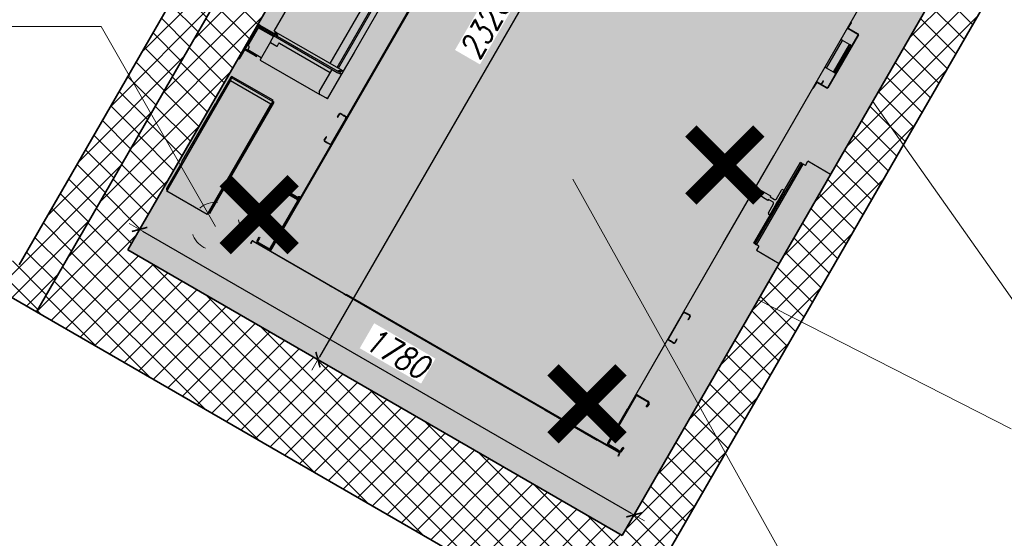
# Model space of a CAD drawing. Header units: millimetres. Extents: x 558 to 24471, y -5755 to 3551.
# Tile 5 of 35: x 23165 to 23472, y 2612 to 2774. Entities that reach past the tile are written whole.
import ezdxf

# ---------------------------------------------------------------- set-up
doc = ezdxf.new("R2010")
doc.units = ezdxf.units.MM
doc.linetypes.add('ACAD_ISO03W100', pattern=[30, 12, -18])
doc.layers.add('K_Dzwig', color=10, linetype='Continuous')
for name, color, linetype, lineweight in [('K_Grube', 4, 'Continuous', 35), ('K_Kreskowanie', 8, 'Continuous', 5), ('K_Opis_zmienny', 2, 'Continuous', 13), ('K_Widokowe', 6, 'Continuous', 13), ('K_Wyburzenia', 8, 'Continuous', 5), ('K_Wymiarowanie', 84, 'Continuous', 13)]:
    doc.layers.add(name, color=color, linetype=linetype, lineweight=lineweight)
doc.styles.add('Zwykły 50', font='romans.shx', dxfattribs={"width": 0.8, "oblique": 10, "height": 7.5})
doc.dimstyles.new('Skala_50', dxfattribs={"dimtxt": 7.5, "dimasz": 1, "dimexe": 1.25, "dimexo": 0.625, "dimgap": 3, "dimtad": 1, "dimdec": 1, "dimlfac": 10, "dimrnd": 0.5, "dimdsep": 46, "dimtxsty": 'Zwykły 50', "dimblk": 'Wymiar', "dimcen": 2.5, "dimse1": 1, "dimse2": 1, "dimazin": 0, "dimtfac": 1, "dimtdec": 1, "dimtix": 1, "dimtmove": 0, "dimatfit": 3, "dimfxl": 1, "dimtfill": 1, "dimarcsym": 0})

# ---------------------------------------------------------------- blocks, each defined once
blk = doc.blocks.new('kabina')
at = {"layer": 'K_Dzwig'}
for p, q in [((17788.31, -7356.88), (17788.31, -7159.85)), ((17909.31, -7252.7), (17909.31, -7172.01)), ((17909.43, -7204.45), (17909.31, -7204.45)), ((17909.31, -7204.75), (17909.43, -7204.75)), ((17909.43, -7204.75), (17909.43, -7204.45)), ((17909.43, -7204.75), (17909.43, -7206.51)), ((17909.43, -7206.51), (17909.31, -7206.51)), ((17909.55, -7206.75), (17909.55, -7206.63)), ((17909.55, -7206.63), (17913.07, -7206.63)), ((17909.55, -7206.75), (17913.07, -7206.75)), ((17913.07, -7206.63), (17913.07, -7206.75)), ((17913.19, -7206.87), (17913.31, -7206.87)), ((17913.19, -7206.87), (17913.19, -7225.99)), ((17913.31, -7206.87), (17913.31, -7225.99)), ((17909.91, -7210.85), (17909.31, -7210.85)), ((17909.91, -7220.85), (17909.91, -7210.85)), ((17912.46, -7210.85), (17909.91, -7210.85)), ((17912.46, -7220.85), (17912.46, -7210.85)), ((17912.76, -7210.85), (17912.46, -7210.85)), ((17913.06, -7210.85), (17912.76, -7210.85)), ((17912.76, -7210.85), (17912.76, -7211.35)), ((17913.06, -7211.35), (17913.06, -7210.85)), ((17912.76, -7211.35), (17913.06, -7211.35)), ((17912.76, -7220.35), (17912.76, -7211.35)), ((17913.06, -7220.35), (17913.06, -7211.35)), ((17909.91, -7220.85), (17909.31, -7220.85)), ((17912.46, -7220.85), (17909.91, -7220.85)), ((17912.76, -7220.85), (17912.46, -7220.85)), ((17913.06, -7220.35), (17912.76, -7220.35)), ((17912.76, -7220.35), (17912.76, -7220.85)), ((17912.76, -7220.85), (17913.06, -7220.85)), ((17913.06, -7220.85), (17913.06, -7220.35)), ((17909.55, -7226.23), (17909.55, -7226.11)), ((17913.07, -7226.11), (17909.55, -7226.11)), ((17913.07, -7226.23), (17909.55, -7226.23)), ((17910.99, -7224.73), (17910.99, -7224.83)), ((17910.99, -7224.73), (17911.11, -7224.73)), ((17910.99, -7224.83), (17911.11, -7224.83)), ((17910.99, -7224.83), (17910.99, -7225.99)), ((17911.11, -7225.99), (17910.99, -7225.99)), ((17911.11, -7224.83), (17911.11, -7224.73)), ((17911.11, -7225.99), (17911.11, -7224.83)), ((17913.07, -7226.11), (17913.07, -7226.23)), ((17913.31, -7225.99), (17913.19, -7225.99)), ((17909.31, -7226.35), (17909.43, -7226.35)), ((17909.43, -7228.11), (17909.31, -7228.11)), ((17909.31, -7228.41), (17909.43, -7228.41)), ((17909.43, -7226.35), (17909.43, -7228.11)), ((17909.43, -7228.41), (17909.43, -7228.11)), ((17917.56, -7260.41), (17917.56, -7250.41)), ((17918.06, -7250.41), (17917.56, -7250.41)), ((17918.06, -7279.41), (17918.06, -7250.41)), ((17918.06, -7250.41), (17918.56, -7250.41)), ((17918.56, -7279.41), (17918.56, -7250.41)), ((17919.36, -7250.41), (17918.56, -7250.41)), ((17927.57, -7248.91), (17919.36, -7248.91)), ((17919.36, -7250.41), (17919.36, -7248.91)), ((17909.31, -7284.47), (17909.31, -7252.7)), ((17788.01, -7254.61), (17788.01, -7356.88)), ((17916.76, -7263.96), (17916.76, -7260.81)), ((17917.16, -7260.41), (17917.53, -7260.41)), ((17917.53, -7260.41), (17917.53, -7260.38)), ((17917.56, -7260.38), (17917.53, -7260.38)), ((17917.53, -7264.53), (17917.53, -7260.41)), ((17917.53, -7260.41), (17917.56, -7260.41)), ((17917.56, -7260.41), (17917.56, -7269.31)), ((17911.36, -7264.06), (17914.7, -7264.06)), ((17911.36, -7264.53), (17911.36, -7264.06)), ((17911.36, -7265.17), (17911.36, -7264.53)), ((17911.36, -7265.66), (17911.36, -7265.17)), ((17914.7, -7265.66), (17911.36, -7265.66)), ((17914.7, -7264.06), (17914.7, -7264.36)), ((17914.7, -7264.36), (17916.36, -7264.36)), ((17914.7, -7265.36), (17914.7, -7265.66)), ((17916.36, -7265.36), (17914.7, -7265.36)), ((17916.76, -7268.91), (17916.76, -7265.76)), ((17917.53, -7265.17), (17917.53, -7264.53)), ((17917.53, -7269.31), (17917.53, -7265.17)), ((17917.53, -7269.31), (17917.16, -7269.31)), ((17917.53, -7269.38), (17917.53, -7269.31)), ((17917.53, -7269.31), (17917.56, -7269.31)), ((17917.56, -7269.38), (17917.53, -7269.38)), ((17917.56, -7279.41), (17917.56, -7269.31)), ((17754.96, -7296.95), (17754.96, -7274.35)), ((17775.18, -7296.95), (17775.18, -7274.35)), ((17777.69, -7296.95), (17777.69, -7274.25)), ((17777.7, -7296.95), (17777.7, -7274.25)), ((17778.18, -7296.95), (17778.18, -7274.25)), ((17779.96, -7293.27), (17779.96, -7273.65)), ((17918.06, -7279.41), (17917.56, -7279.41)), ((17918.06, -7279.41), (17918.56, -7279.41)), ((17919.36, -7279.41), (17918.31, -7279.41)), ((17919.36, -7279.41), (17919.36, -7280.91)), ((17919.36, -7280.91), (17927.57, -7280.91)), ((17909.31, -7356.88), (17909.31, -7284.47)), ((17779.96, -7296.95), (17779.96, -7290.18)), ((17750.17, -7297.55), (17749.57, -7297.55)), ((17749.57, -7298.55), (17749.57, -7298.55)), ((17749.57, -7310.55), (17749.57, -7299.55)), ((17749.97, -7308.85), (17749.97, -7298.65)), ((17750.17, -7298.55), (17749.98, -7298.55)), ((17750.17, -7297.55), (17755.16, -7297.55)), ((17750.37, -7297.85), (17750.17, -7297.85)), ((17750.17, -7297.85), (17750.37, -7297.85)), ((17750.17, -7298.55), (17750.17, -7304.95)), ((17755.66, -7298.55), (17750.17, -7298.55)), ((17750.37, -7297.85), (17778.46, -7297.85)), ((17750.37, -7298.25), (17778.46, -7298.25)), ((17755.76, -7296.95), (17754.96, -7296.95)), ((17755.26, -7297.55), (17755.16, -7297.55)), ((17755.56, -7297.55), (17755.26, -7297.55)), ((17755.66, -7297.55), (17755.56, -7297.55)), ((17755.66, -7297.85), (17755.66, -7297.55)), ((17755.66, -7300.45), (17755.66, -7298.25)), ((17779.16, -7296.95), (17755.76, -7296.95)), ((17756.36, -7297.45), (17756.63, -7297.45)), ((17758.16, -7300.45), (17758.16, -7299.45)), ((17758.26, -7299.35), (17776.56, -7299.35)), ((17776.66, -7306.35), (17776.66, -7298.25)), ((17779.46, -7297.85), (17778.46, -7297.85)), ((17778.46, -7298.25), (17779.46, -7298.25)), ((17778.56, -7297.85), (17778.56, -7297.45)), ((17779.96, -7296.95), (17779.16, -7296.95)), ((17779.46, -7298.25), (17779.46, -7297.85)), ((17779.96, -7306.95), (17779.96, -7296.95)), ((17755.66, -7300.45), (17755.66, -7306.85)), ((17755.76, -7300.55), (17758.06, -7300.55)), ((17750.17, -7304.95), (17749.97, -7304.95)), ((17750.47, -7304.95), (17750.17, -7304.95)), ((17750.77, -7305.55), (17750.77, -7305.25)), ((17750.77, -7305.55), (17750.77, -7306.15)), ((17750.05, -7306.54), (17749.97, -7306.52)), ((17749.97, -7309.85), (17749.97, -7308.85)), ((17750.17, -7306.55), (17750.05, -7306.54)), ((17750.17, -7306.25), (17753.86, -7306.25)), ((17750.17, -7306.55), (17753.86, -7306.55)), ((17755.66, -7306.15), (17750.77, -7306.15)), ((17754.16, -7306.25), (17753.86, -7306.25)), ((17753.86, -7306.55), (17754.16, -7306.55)), ((17754.16, -7306.55), (17754.16, -7306.25)), ((17755.76, -7306.95), (17777.26, -7306.95)), ((17779.36, -7306.95), (17777.26, -7306.95)), ((17779.96, -7306.95), (17779.36, -7306.95)), ((17785.51, -7309.09), (17785.63, -7309.09)), ((17785.51, -7310.25), (17785.51, -7309.09)), ((17785.63, -7310.25), (17785.63, -7309.09)), ((17785.75, -7308.97), (17785.75, -7308.85)), ((17786.42, -7308.85), (17785.75, -7308.85)), ((17786.42, -7308.97), (17785.75, -7308.97)), ((17786.42, -7308.85), (17786.42, -7308.97)), ((17786.52, -7308.85), (17786.42, -7308.85)), ((17786.42, -7308.97), (17786.52, -7308.97)), ((17786.52, -7308.97), (17786.52, -7308.85)), ((17786.94, -7308.85), (17786.52, -7308.85)), ((17786.94, -7308.97), (17786.52, -7308.97)), ((17787.04, -7308.85), (17786.94, -7308.85)), ((17786.94, -7308.85), (17786.94, -7308.97)), ((17786.94, -7308.97), (17787.04, -7308.97)), ((17787.04, -7308.97), (17787.04, -7308.85)), ((17787.77, -7308.85), (17787.04, -7308.85)), ((17787.77, -7308.97), (17787.04, -7308.97)), ((17787.77, -7308.97), (17787.77, -7308.85)), ((17787.89, -7309.09), (17788.01, -7309.09)), ((17787.89, -7309.45), (17787.89, -7309.09)), ((17909.43, -7309.45), (17909.43, -7309.09)), ((17909.55, -7308.85), (17910.28, -7308.85)), ((17909.55, -7308.97), (17910.28, -7308.97)), ((17910.38, -7308.85), (17910.28, -7308.85)), ((17910.28, -7308.97), (17910.38, -7308.97)), ((17910.8, -7308.85), (17910.38, -7308.85)), ((17910.8, -7308.97), (17910.38, -7308.97)), ((17910.9, -7308.85), (17910.8, -7308.85)), ((17910.8, -7308.97), (17910.9, -7308.97)), ((17911.57, -7308.85), (17910.9, -7308.85)), ((17911.57, -7308.97), (17910.9, -7308.97)), ((17911.69, -7309.09), (17911.69, -7310.25)), ((17911.81, -7309.09), (17911.81, -7310.25)), ((17749.57, -7309.85), (17749.97, -7309.85)), ((17785.63, -7310.25), (17785.51, -7310.25)), ((17785.51, -7310.25), (17785.51, -7310.35)), ((17785.51, -7310.35), (17785.63, -7310.35)), ((17785.63, -7310.35), (17785.63, -7310.25)), ((17788.01, -7309.45), (17787.89, -7309.45)), ((17787.89, -7309.45), (17787.89, -7309.55)), ((17787.89, -7309.55), (17788.01, -7309.55)), ((17787.89, -7309.55), (17787.89, -7318.15)), ((17909.43, -7309.55), (17909.43, -7309.45)), ((17909.43, -7318.15), (17909.43, -7309.55)), ((17911.69, -7310.25), (17911.69, -7310.35)), ((17911.69, -7310.35), (17911.81, -7310.35)), ((17911.81, -7310.35), (17911.81, -7310.25)), ((17750.66, -7316.18), (17750.46, -7316.18)), ((17750.46, -7316.18), (17750.46, -7324.78)), ((17750.66, -7316.18), (17750.66, -7324.78)), ((17750.86, -7315.78), (17765.33, -7315.78)), ((17750.86, -7315.78), (17750.86, -7316.18)), ((17750.86, -7316.18), (17765.66, -7316.18)), ((17750.86, -7356.18), (17750.86, -7316.18)), ((17750.96, -7356.88), (17750.96, -7317.18)), ((17765.46, -7317.18), (17750.96, -7317.18)), ((17765.46, -7356.88), (17765.46, -7317.18)), ((17765.66, -7356.18), (17765.66, -7316.18)), ((17765.66, -7316.18), (17765.86, -7316.18)), ((17766.06, -7316.18), (17765.86, -7316.18)), ((17765.86, -7316.18), (17765.86, -7317.18)), ((17765.86, -7317.18), (17766.06, -7317.18)), ((17765.86, -7355.18), (17765.86, -7317.18)), ((17766.06, -7317.18), (17766.06, -7316.18)), ((17766.06, -7355.18), (17766.06, -7317.18)), ((17785.63, -7317.35), (17785.51, -7317.35)), ((17785.51, -7317.35), (17785.51, -7317.45)), ((17785.51, -7317.45), (17785.63, -7317.45)), ((17785.51, -7318.61), (17785.51, -7317.45)), ((17785.63, -7317.45), (17785.63, -7317.35)), ((17785.63, -7318.61), (17785.63, -7317.45)), ((17788.01, -7318.15), (17787.89, -7318.15)), ((17787.89, -7318.15), (17787.89, -7318.25)), ((17787.89, -7318.25), (17788.01, -7318.25)), ((17787.89, -7318.25), (17787.89, -7318.61)), ((17909.43, -7318.25), (17909.43, -7318.15)), ((17909.43, -7318.25), (17909.43, -7318.61)), ((17911.81, -7317.35), (17911.69, -7317.35)), ((17911.69, -7317.35), (17911.69, -7317.45)), ((17911.69, -7317.45), (17911.69, -7318.61)), ((17911.81, -7317.45), (17911.81, -7317.35)), ((17911.81, -7317.45), (17911.81, -7318.61)), ((17785.51, -7318.61), (17785.63, -7318.61)), ((17785.75, -7318.85), (17785.75, -7318.73)), ((17785.75, -7318.73), (17786.42, -7318.73)), ((17785.75, -7318.85), (17786.42, -7318.85)), ((17786.42, -7318.73), (17786.42, -7318.85)), ((17786.52, -7318.73), (17786.42, -7318.73)), ((17786.42, -7318.85), (17786.52, -7318.85)), ((17786.52, -7318.85), (17786.52, -7318.73)), ((17786.52, -7318.73), (17786.94, -7318.73)), ((17786.52, -7318.85), (17786.94, -7318.85)), ((17786.94, -7318.73), (17786.94, -7318.85)), ((17787.04, -7318.73), (17786.94, -7318.73)), ((17786.94, -7318.85), (17787.04, -7318.85)), ((17787.04, -7318.85), (17787.04, -7318.73)), ((17787.77, -7318.73), (17787.04, -7318.73)), ((17787.77, -7318.85), (17787.04, -7318.85)), ((17787.77, -7318.73), (17787.77, -7318.85)), ((17787.89, -7318.61), (17788.01, -7318.61)), ((17909.55, -7318.73), (17910.28, -7318.73)), ((17909.55, -7318.85), (17910.28, -7318.85)), ((17910.38, -7318.73), (17910.28, -7318.73)), ((17910.28, -7318.85), (17910.38, -7318.85)), ((17910.38, -7318.73), (17910.8, -7318.73)), ((17910.38, -7318.85), (17910.8, -7318.85)), ((17910.9, -7318.73), (17910.8, -7318.73)), ((17910.8, -7318.85), (17910.9, -7318.85)), ((17910.9, -7318.73), (17911.57, -7318.73)), ((17910.9, -7318.85), (17911.57, -7318.85)), ((17750.66, -7324.78), (17750.46, -7324.78)), ((17750.46, -7324.78), (17750.46, -7325.78)), ((17750.46, -7325.78), (17750.66, -7325.78)), ((17750.46, -7346.58), (17750.46, -7325.78)), ((17750.66, -7325.78), (17750.66, -7324.78)), ((17783.01, -7339.83), (17783.01, -7339.13)), ((17783.01, -7340.33), (17783.01, -7339.83)), ((17783.31, -7339.13), (17783.31, -7339.83)), ((17783.31, -7339.83), (17783.31, -7340.33)), ((17783.61, -7338.53), (17784.11, -7338.53)), ((17784.11, -7338.83), (17783.61, -7338.83)), ((17784.11, -7338.53), (17787.41, -7338.53)), ((17784.11, -7338.83), (17787.41, -7338.83)), ((17784.51, -7338.53), (17784.51, -7338.23)), ((17784.51, -7338.23), (17785.01, -7338.23)), ((17785.01, -7338.16), (17786.89, -7338.16)), ((17786.89, -7338.23), (17785.01, -7338.23)), ((17786.89, -7338.23), (17787.3, -7338.23)), ((17787.41, -7338.23), (17787.3, -7338.23)), ((17787.71, -7337.83), (17787.71, -7337.74)), ((17787.71, -7337.93), (17787.71, -7337.83)), ((17787.71, -7339.13), (17787.71, -7356.13)), ((17909.61, -7339.13), (17909.31, -7339.13)), ((17909.61, -7356.13), (17909.61, -7339.13)), ((17909.91, -7338.53), (17909.91, -7338.83)), ((17909.91, -7338.53), (17913.21, -7338.53)), ((17909.91, -7338.83), (17913.21, -7338.83)), ((17913.21, -7338.83), (17913.21, -7338.53)), ((17913.21, -7338.53), (17913.71, -7338.53)), ((17913.71, -7338.83), (17913.21, -7338.83)), ((17913.71, -7338.53), (17913.71, -7338.83)), ((17914.31, -7339.13), (17914.01, -7339.13)), ((17914.01, -7339.83), (17914.01, -7339.13)), ((17914.01, -7339.83), (17914.31, -7339.83)), ((17914.01, -7340.33), (17914.01, -7339.83)), ((17914.31, -7339.13), (17914.31, -7339.83)), ((17914.31, -7339.83), (17914.31, -7340.33)), ((17783.31, -7340.33), (17783.01, -7340.33)), ((17914.31, -7340.33), (17914.01, -7340.33)), ((17788.01, -7344.78), (17788.01, -7356.13)), ((17788.31, -7356.87), (17788.31, -7343.82)), ((17909.31, -7356.63), (17909.31, -7343.82)), ((17909.31, -7344.72), (17909.31, -7344.82)), ((17909.31, -7356.13), (17909.31, -7344.82)), ((17750.66, -7346.58), (17750.46, -7346.58)), ((17750.46, -7346.58), (17750.46, -7347.58)), ((17750.46, -7347.58), (17750.66, -7347.58)), ((17750.46, -7347.58), (17750.46, -7356.18)), ((17750.66, -7347.58), (17750.66, -7346.58)), ((17750.66, -7347.58), (17750.66, -7356.18)), ((17766.06, -7355.18), (17765.86, -7355.18)), ((17765.86, -7355.18), (17765.86, -7356.18)), ((17766.06, -7356.18), (17766.06, -7355.18)), ((17783.01, -7355.43), (17783.01, -7354.93)), ((17783.01, -7354.93), (17783.31, -7354.93)), ((17783.31, -7354.93), (17783.31, -7355.43)), ((17914.01, -7355.43), (17914.01, -7354.93)), ((17914.01, -7354.93), (17914.31, -7354.93)), ((17914.31, -7354.93), (17914.31, -7355.43)), ((17750.66, -7356.18), (17750.46, -7356.18)), ((17750.86, -7356.18), (17750.86, -7356.58)), ((17750.86, -7356.18), (17750.96, -7356.18)), ((17750.96, -7356.58), (17750.86, -7356.58)), ((17765.46, -7356.88), (17750.96, -7356.88)), ((17765.46, -7356.18), (17765.66, -7356.18)), ((17765.66, -7356.18), (17765.86, -7356.18)), ((17765.86, -7356.18), (17766.06, -7356.18)), ((17781.69, -7357.58), (17781.69, -7357.12)), ((17781.69, -7357.88), (17781.69, -7357.58)), ((17781.81, -7357.88), (17781.69, -7357.88)), ((17781.81, -7357.58), (17781.81, -7357.12)), ((17781.81, -7357.58), (17781.81, -7357.88)), ((17781.93, -7356.88), (17814.61, -7356.88)), ((17781.93, -7357), (17814.61, -7357)), ((17783.01, -7356.13), (17783.01, -7355.43)), ((17783.31, -7355.43), (17783.31, -7356.13)), ((17783.61, -7356.43), (17784.11, -7356.43)), ((17784.11, -7356.73), (17783.61, -7356.73)), ((17787.41, -7356.43), (17784.11, -7356.43)), ((17788.01, -7356.73), (17784.11, -7356.73)), ((17784.83, -7356.88), (17784.83, -7356.76)), ((17784.83, -7356.76), (17784.97, -7356.76)), ((17784.97, -7356.76), (17787.28, -7356.76)), ((17787.28, -7356.76), (17787.64, -7356.76)), ((17787.64, -7356.76), (17787.89, -7356.76)), ((17787.89, -7356.88), (17787.89, -7356.76)), ((17788.01, -7356.88), (17788.01, -7356.13)), ((17809.73, -7357), (17810.61, -7357)), ((17814.61, -7356.88), (17815.57, -7356.88)), ((17814.61, -7357), (17815.57, -7357)), ((17909.18, -7356.88), (17815.47, -7356.88)), ((17815.57, -7356.88), (17891.11, -7356.88)), ((17815.57, -7357), (17887.11, -7357)), ((17887.11, -7357), (17905.93, -7357)), ((17891.11, -7356.88), (17905.45, -7356.88)), ((17913.95, -7356.88), (17905.45, -7356.88)), ((17913.95, -7357), (17905.93, -7357)), ((17909.31, -7356.01), (17909.31, -7356.64)), ((17909.31, -7356.13), (17909.31, -7356.51)), ((17909.31, -7356.51), (17909.31, -7356.64)), ((17909.31, -7356.64), (17909.31, -7356.88)), ((17909.31, -7356.76), (17910.03, -7356.76)), ((17913.21, -7356.43), (17909.91, -7356.43)), ((17910.03, -7356.76), (17912.34, -7356.76)), ((17912.34, -7356.76), (17913.88, -7356.76)), ((17912.49, -7356.76), (17912.49, -7356.88)), ((17913.21, -7356.43), (17913.71, -7356.43)), ((17914.01, -7356.13), (17914.01, -7355.43)), ((17914.07, -7357.78), (17914.07, -7357.12)), ((17914.07, -7358.08), (17914.07, -7357.78)), ((17914.19, -7358.08), (17914.07, -7358.08)), ((17914.19, -7357.78), (17914.19, -7357.12)), ((17914.19, -7357.78), (17914.19, -7358.08)), ((17914.31, -7355.43), (17914.31, -7356.13))]:
    blk.add_line(p, q, dxfattribs=at)
for centre, radius, start, end in [((17909.55, -7206.51), 0.24, 180, 270), ((17909.55, -7206.51), 0.12, 180, 270), ((17913.07, -7206.87), 0.24, 0, 90), ((17913.07, -7206.87), 0.12, 0, 90), ((17909.55, -7226.35), 0.24, 90, 180), ((17909.55, -7226.35), 0.12, 90, 180), ((17911.23, -7225.99), 0.24, 180, 210), ((17911.23, -7225.99), 0.12, 180, 270), ((17913.07, -7225.99), 0.24, 270, 0), ((17913.07, -7225.99), 0.12, 270, 0), ((17917.16, -7260.81), 0.4, 90, 180), ((17916.36, -7263.96), 0.4, 270, 0), ((17916.36, -7265.76), 0.4, 0, 90), ((17917.16, -7268.91), 0.4, 180, 270), ((17750.37, -7298.65), 0.8, 90, 180), ((17750.37, -7298.65), 0.4, 90, 180), ((17758.26, -7299.45), 0.1, 90, 180), ((17776.56, -7299.45), 0.1, 0, 90), ((17755.76, -7300.45), 0.1, 180, 270), ((17758.06, -7300.45), 0.1, 270, 0), ((17750.47, -7305.25), 0.3, 0, 90), ((17750.17, -7305.95), 0.3, 228.1897, 270), ((17755.76, -7306.85), 0.1, 180, 270), ((17777.26, -7306.35), 0.6, 180, 270), ((17785.75, -7309.09), 0.24, 90, 180), ((17785.75, -7309.09), 0.12, 90, 180), ((17787.77, -7309.09), 0.24, 0, 90), ((17787.77, -7309.09), 0.12, 0, 90), ((17909.55, -7309.09), 0.24, 90, 180), ((17909.55, -7309.09), 0.12, 90, 180), ((17911.57, -7309.09), 0.24, 0, 90), ((17911.57, -7309.09), 0.12, 0, 90), ((17750.86, -7316.18), 0.4, 90, 180), ((17750.86, -7316.18), 0.2, 90, 180), ((17785.75, -7318.61), 0.24, 180, 270), ((17785.75, -7318.61), 0.12, 180, 270), ((17787.77, -7318.61), 0.12, 270, 0), ((17787.77, -7318.61), 0.24, 270, 0), ((17909.55, -7318.61), 0.24, 180, 270), ((17909.55, -7318.61), 0.12, 180, 270), ((17911.57, -7318.61), 0.24, 270, 0), ((17911.57, -7318.61), 0.12, 270, 0), ((17783.61, -7339.13), 0.6, 90, 180), ((17783.61, -7339.13), 0.3, 90, 180), ((17785.01, -7337.66), 0.5, 180, 270), ((17786.89, -7337.66), 0.5, 270, 325.1713), ((17787.71, -7338.23), 0.5, 126.9293, 145.1713), ((17787.41, -7339.13), 0.6, 0, 90), ((17787.41, -7339.13), 0.3, 0, 90), ((17909.91, -7339.13), 0.6, 90, 180), ((17909.91, -7339.13), 0.3, 90, 180), ((17913.71, -7339.13), 0.6, 0, 90), ((17913.71, -7339.13), 0.3, 0, 90), ((17750.86, -7356.18), 0.4, 180, 270), ((17750.86, -7356.18), 0.2, 180, 270), ((17781.93, -7357.12), 0.24, 90, 180), ((17781.93, -7357.12), 0.12, 90, 180), ((17783.61, -7356.13), 0.6, 180, 270), ((17783.61, -7356.13), 0.3, 180, 270), ((17787.41, -7356.13), 0.3, 270, 0), ((17909.91, -7356.13), 0.3, 180, 270), ((17913.71, -7356.13), 0.3, 270, 0), ((17913.44, -7356), 0.872, 299.8967, 351.6756), ((17913.95, -7357.12), 0.24, 0, 90), ((17913.95, -7357.12), 0.12, 0, 90)]:
    blk.add_arc(centre, radius, start, end, dxfattribs=at)
for points in [[(17755.46, -7296.95), (17755.47, -7297.07), (17755.5, -7297.31), (17755.71, -7297.6), (17756, -7297.81), (17756.24, -7297.84), (17756.36, -7297.85)], [(17755.86, -7296.95), (17755.87, -7297.02), (17755.88, -7297.15), (17756, -7297.31), (17756.16, -7297.43), (17756.29, -7297.44), (17756.36, -7297.45)], [(17756.63, -7297.85), (17756.63, -7297.84), (17756.63, -7297.81), (17756.63, -7297.6), (17756.63, -7297.45), (17756.63, -7297.45), (17756.49, -7297.45)], [(17778.56, -7297.85), (17778.68, -7297.84), (17778.91, -7297.81), (17779.21, -7297.6), (17779.42, -7297.31), (17779.44, -7297.07), (17779.46, -7296.95)], [(17778.56, -7297.45), (17778.62, -7297.44), (17778.75, -7297.43), (17778.92, -7297.31), (17779.04, -7297.15), (17779.05, -7297.02), (17779.06, -7296.95)]]:
    blk.add_open_spline(points, degree=3, dxfattribs=at)
for points, knots in [([(17765.66, -7316.18), (17765.63, -7316.13), (17765.58, -7316.03), (17765.5, -7315.9), (17765.42, -7315.81), (17765.36, -7315.78), (17765.33, -7315.78), (17765.33, -7315.78)], [0, 0, 0, 0, 0.242453, 0.485052, 0.72766, 0.970257, 1, 1, 1, 1]), ([(17788.01, -7337.83), (17788.01, -7337.81), (17788, -7337.78), (17787.97, -7337.75), (17787.91, -7337.73), (17787.84, -7337.73), (17787.75, -7337.73), (17787.64, -7337.75), (17787.53, -7337.78), (17787.45, -7337.81), (17787.41, -7337.83)], [0, 0, 0, 0, 0.12588, 0.248882, 0.370299, 0.491473, 0.613756, 0.738462, 0.86683, 1, 1, 1, 1]), ([(17787.41, -7338.53), (17787.45, -7338.53), (17787.52, -7338.52), (17787.63, -7338.49), (17787.74, -7338.43), (17787.83, -7338.36), (17787.91, -7338.27), (17787.96, -7338.16), (17788, -7338.05), (17788.01, -7337.97), (17788.01, -7337.93)], [0, 0, 0, 0, 0.12588, 0.248882, 0.370299, 0.491473, 0.613756, 0.738462, 0.86683, 1, 1, 1, 1]), ([(17787.41, -7338.23), (17787.43, -7338.23), (17787.46, -7338.22), (17787.52, -7338.21), (17787.57, -7338.18), (17787.62, -7338.14), (17787.66, -7338.1), (17787.69, -7338.04), (17787.7, -7337.98), (17787.71, -7337.95), (17787.71, -7337.93)], [0, 0, 0, 0, 0.137366, 0.262722, 0.379719, 0.492821, 0.606948, 0.726897, 0.856818, 1, 1, 1, 1]), ([(17765.46, -7356.5), (17765.47, -7356.49), (17765.51, -7356.46), (17765.57, -7356.35), (17765.63, -7356.24), (17765.65, -7356.19), (17765.66, -7356.18)], [0, 0, 0, 0, 0.153268, 0.552149, 0.951091, 1, 1, 1, 1])]:
    blk.add_open_spline(points, degree=3, knots=knots, dxfattribs=at)
blk = doc.blocks.new('Wymiar')
for p, q in [((0, -5), (0, 5)), ((-3.75, 0), (3.75, 0))]:
    blk.add_line(p, q)
at = {"const_width": 0.5}
blk.add_lwpolyline([(-1.77, -1.77), (1.77, 1.77)], dxfattribs=at)
blk = doc.blocks.new('*D779')
at = {"layer": 'Defpoints', "color": 0}
for p in [(23337.26, 2890.36), (23221.26, 2689.44), (23258.07, 2668.19)]:
    blk.add_point(p, dxfattribs=at)
at = {"layer": 'K_Wymiarowanie', "color": 0, "lineweight": -2, "ltscale": 5}
blk.add_line((23373.57, 2868.24), (23258.57, 2669.05), dxfattribs=at)
at = {"layer": 'K_Wymiarowanie', "color": 0, "linetype": 'ByBlock', "lineweight": -2}
for p, rotation in [((23374.07, 2869.1), 59.99999999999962), ((23258.07, 2668.19), 239.9999999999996)]:
    blk.add_blockref('Wymiar', p, dxfattribs=dict(at, rotation=rotation))
at = {"layer": 'K_Wymiarowanie', "color": 0, "ltscale": 5, "insert": (23310.22, 2772.02), "char_height": 7.5, "attachment_point": 5, "rotation": 60, "style": 'Zwykły 50', "bg_fill": 3, "box_fill_scale": 1.1, "bg_fill_color": 256, "bg_fill_true_color": 13158600, "bg_fill_transparency": 0}
blk.add_mtext('2320', dxfattribs=at)
blk = doc.blocks.new('*D811')
at = {"layer": 'Defpoints', "color": 0}
for p in [(23198.79, 2702.41), (23356.62, 2619.78), (23352.94, 2613.41)]:
    blk.add_point(p, dxfattribs=at)
at = {"layer": 'K_Wymiarowanie', "color": 0, "lineweight": -2, "ltscale": 5}
blk.add_line((23203.33, 2708.28), (23355.75, 2620.28), dxfattribs=at)
at = {"layer": 'K_Wymiarowanie', "color": 0, "linetype": 'ByBlock', "lineweight": -2}
for p, rotation in [((23202.47, 2708.78), 150.0000000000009), ((23356.62, 2619.78), 330.0000000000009)]:
    blk.add_blockref('Wymiar', p, dxfattribs=dict(at, rotation=rotation))
at = {"layer": 'K_Wymiarowanie', "color": 0, "ltscale": 5, "insert": (23282.92, 2670.12), "char_height": 7.5, "attachment_point": 5, "rotation": 330, "style": 'Zwykły 50', "bg_fill": 3, "box_fill_scale": 1.1, "bg_fill_color": 256, "bg_fill_true_color": 13158600, "bg_fill_transparency": 0}
blk.add_mtext('1780', dxfattribs=at)

msp = doc.modelspace()

# ---------------------------------------------------------------- hatches: boundary and pattern name
at = {"layer": 'K_Kreskowanie', "ltscale": 5}
h = msp.add_hatch(dxfattribs=at)
h.set_pattern_fill('ANSI37', color=256, scale=1.6)
h.set_pattern_definition([(45, (2962.861, -2454.189), (-3.5921024, 3.5921024), []), (135, (2962.861, -2454.189), (-3.5921024, -3.5921024), [])])
h.paths.add_polyline_path([(23007.059, 3098.317), (22767.559, 2683.491), (22861.955, 2628.991), (22866.955, 2637.651), (22828.85, 2659.651), (22842.85, 2683.9), (22808.209, 2703.9), (22875.301, 2820.107), (22954.976, 2774.107), (22959.976, 2782.767), (22880.301, 2828.767), (23028.709, 3085.817), (23106.652, 3040.817), (23041.652, 2928.234), (23050.312, 2923.234), (23115.312, 3035.817), (23184.594, 2995.817), (23176.094, 2981.095), (23202.075, 2966.095), (23210.575, 2980.817), (23298.909, 2929.817), (23164.909, 2697.722), (23099.957, 2735.222), (23094.957, 2726.562), (23047.326, 2754.062), (22986.326, 2648.407), (23033.957, 2620.907), (22999.457, 2561.151), (22944.898, 2592.651), (22939.898, 2583.991), (23094.05, 2494.991), (23099.05, 2503.651), (23008.118, 2556.151), (23103.618, 2721.562), (23170.302, 2683.062), (23309.302, 2923.817), (23369.923, 2888.817), (23389.923, 2923.458), (23179.479, 3044.958), (23208.979, 3096.053), (23176.07, 3115.053), (23146.57, 3063.958), (23008.872, 3143.458), (22988.872, 3108.817), (23007.059, 3098.317)], is_closed=False)
h.paths.add_polyline_path([(23038.957, 2629.567), (22999.986, 2652.067), (23050.986, 2740.402), (23089.957, 2717.902), (23038.957, 2629.567)], is_closed=False, flags=16)
h.paths.add_polyline_path([(22803.209, 2695.24), (22829.19, 2680.24), (22820.19, 2664.651), (22794.209, 2679.651), (22803.209, 2695.24)], is_closed=False, flags=16)
h = msp.add_hatch(dxfattribs=at)
h.set_pattern_fill('ANSI37', color=256, scale=1.6)
h.set_pattern_definition([(45, (3090.788, 2977.9395), (-3.5921024, 3.5921024), []), (135, (3090.788, 2977.9395), (-3.5921024, -3.5921024), [])])
h.paths.add_polyline_path([(23314.792, 2903.327), (23362.423, 2875.827), (23369.923, 2888.817), (23309.302, 2923.817), (23170.302, 2683.062), (23350.435, 2579.062), (23489.435, 2819.817), (23467.784, 2832.317), (23460.284, 2819.327), (23468.944, 2814.327), (23352.944, 2613.409), (23198.792, 2702.409), (23314.792, 2903.327)], is_closed=False)
at = {"layer": 'K_Wyburzenia'}
h = msp.add_hatch(dxfattribs=at)
h.set_pattern_fill('AR-CONC', color=256, scale=0.05)
h.set_pattern_definition([(50, (21774.1485, 6065.275), (9.109233, -0.796954), [0.9525, -10.4775]), (355, (21774.1485, 6065.275), (-1.76217, 9.552842), [0.762, -8.38203]), (100.45144, (21774.908, 6065.209), (7.347062, 8.755888), [0.8095, -8.904512]), (46.1842, (21774.148, 6067.815), (13.553952, -2.102116), [1.42875, -15.71625]), (96.63556, (21775.278, 6067.64), (11.870207, 12.371306), [1.21425, -13.35678]), (351.18415, (21774.148, 6067.815), (11.870207, 12.371306), [1.143, -12.572987]), (21, (21775.4185, 6067.18), (7.58072, -5.11326), [0.9525, -10.4775]), (326, (21775.4185, 6067.18), (3.090101, 9.209398), [0.762, -8.382]), (71.45145, (21776.05, 6066.754), (10.67082, 4.096138), [0.8095, -8.904497]), (37.5, (21774.1485, 6065.2752), (0.1544302, 4.227752), [0, -8.2804, 0, -8.509, 0, -8.41375]), (7.5, (21774.1485, 6065.275), (3.340983, 5.009029), [0, -4.8514, 0, -8.0899, 0, -3.20675]), (327.5, (21771.3164, 6065.2752), (6.7795298, -0.2864372), [0, -3.175, 0, -9.906, 0, -13.1445]), (317.5, (21770.0464, 6065.275), (7.406459, 1.271325), [0, -4.1275, 0, -6.5786, 0, -9.3345])])
h.paths.add_polyline_path([(23314.792, 2903.327), (23468.944, 2814.327), (23352.944, 2613.409), (23198.792, 2702.409)])

# ---------------------------------------------------------------- linework, layer by layer
at = {"layer": 'K_Grube', "ltscale": 5}
for p, q in [((23164.909, 2697.722), (23298.909, 2929.817)), ((23170.302, 2683.062), (23309.302, 2923.817)), ((23198.792, 2702.409), (23314.792, 2903.327)), ((23489.435, 2819.817), (23350.435, 2579.062)), ((23468.944, 2814.327), (23352.944, 2613.409)), ((23103.618, 2721.562), (23170.302, 2683.062)), ((23352.944, 2613.409), (23198.792, 2702.409)), ((23350.435, 2579.062), (23170.302, 2683.062))]:
    msp.add_line(p, q, dxfattribs=at)
at = {"layer": 'K_Opis_zmienny'}
for p, q in [((23014.467, 2772.059), (23190.511, 2772.059)), ((23190.511, 2772.059), (23226.112, 2709.729)), ((23431.039, 2748.672), (23478.859, 2680.849)), ((23430.959, 2556.822), (23337.54, 2724.44)), ((23395.356, 2686.868), (23474.202, 2646.662))]:
    msp.add_line(p, q, dxfattribs=at)
at = {"layer": 'K_Widokowe', "linetype": 'ACAD_ISO03W100', "ltscale": 0.5}
msp.add_circle((23226.112, 2709.729), 7.5, dxfattribs=at)
at = {"layer": 'K_Wyburzenia'}
msp.add_lwpolyline([(23314.792, 2903.327), (23468.944, 2814.327), (23352.944, 2613.409), (23198.792, 2702.409)], close=True, dxfattribs=at)
msp.add_lwpolyline([(23314.792, 2903.327), (23468.944, 2814.327), (23352.944, 2613.409), (23198.792, 2702.409)], close=True, dxfattribs=at)
at = {"layer": 'K_Wyburzenia', "color": 9, "const_width": 5}
for points in [[(23374.357, 2739.474), (23395.57, 2718.261)], [(23395.57, 2739.474), (23374.357, 2718.261)], [(23229.166, 2723.996), (23250.379, 2702.783)], [(23250.379, 2723.996), (23229.166, 2702.783)], [(23331.357, 2664.996), (23352.57, 2643.783)], [(23352.57, 2664.996), (23331.357, 2643.783)]]:
    msp.add_lwpolyline(points, dxfattribs=at)

# ---------------------------------------------------------------- block references
at = {"layer": 'K_Grube', "rotation": 329.999999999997}
msp.add_blockref('kabina', (11516.626, 17967.44), dxfattribs=at)

# ---------------------------------------------------------------- next in the draw order: dimensions: what is measured, and where the dimension line sits
at = {"layer": 'K_Wymiarowanie', "ltscale": 5}
dim = msp.add_aligned_dim(p1=(23337.256, 2890.357), p2=(23221.256, 2689.439), distance=42.504, dimstyle='Skala_50', dxfattribs=at)
dim.commit()
dim.dimension.update_dxf_attribs({"geometry": '*D779', "text_midpoint": (23310.22, 2772.021)})

# ---------------------------------------------------------------- next in the draw order: dimensions: what is measured, and where the dimension line sits
dim = msp.add_aligned_dim(p1=(23198.792, 2702.409), p2=(23352.944, 2613.409), distance=7.353, dimstyle='Skala_50', dxfattribs=at)
dim.commit()
dim.dimension.update_dxf_attribs({"geometry": '*D811', "text_midpoint": (23282.92, 2670.122)})

doc.saveas('drawing.dxf')
